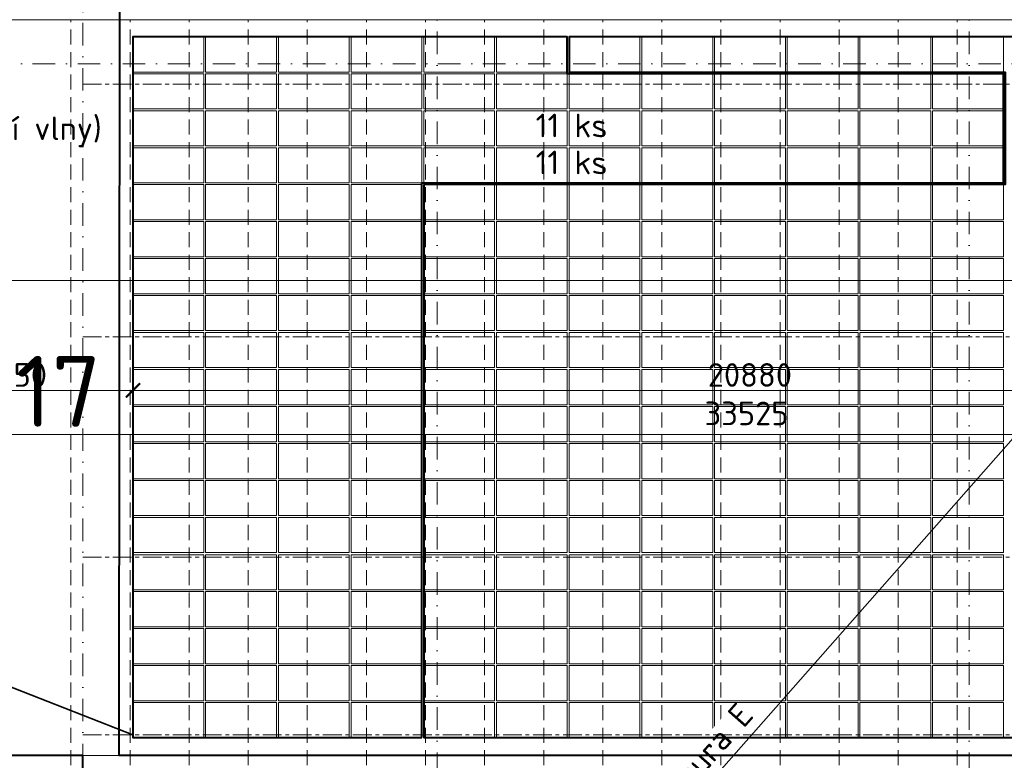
# Model space of a CAD drawing. Header units: millimetres. Extents: x 5450 to 1919026, y -34905 to 130825.
# Tile 105 of 154: x 181270 to 197932, y 41786 to 54315. Entities that reach past the tile are written whole.
import ezdxf
from ezdxf import colors
from ezdxf.entities.mleader import LeaderData, LeaderLine
from ezdxf.math import Vec2, Vec3

# ---------------------------------------------------------------- set-up
doc = ezdxf.new("R2010")
doc.units = ezdxf.units.MM
for name, pattern in [('CENTERX2', [101.6, 63.5, -12.7, 12.7, -12.7]), ('DASHDOT', [25.4, 12.7, -6.35, 0, -6.35]), ('ČÁRKOVANÁ', [19.05, 12.7, -6.35])]:
    doc.linetypes.add(name, pattern=pattern)
doc.layers.get('Defpoints').update_dxf_attribs({"color": 8})
for name, color, linetype, lineweight in [('____OK_NWT', 4, 'Continuous', 9), ('___FVE_návrh var.2', 6, 'Continuous', 5), ('A99_N_kce-pohl', 1, 'Continuous', 9), ('A99_N_koty-200', 5, 'Continuous', 5), ('A99_N_koty-vysk', 160, 'Continuous', 5), ('A99_N_txt-popis-200', 240, 'Continuous', 5), ('A99_N_txt-popis-50', 240, 'Continuous', 9), ('A99_S_osy', 1, 'CENTERX2', 5)]:
    doc.layers.add(name, color=color, linetype=linetype, lineweight=lineweight)
doc.styles.add('A99_kota', font='isocpeur.ttf', dxfattribs={"height": 2})
doc.styles.add('A99_popis', font='isocpeur.ttf')
doc.styles.add('ad_popis 100', font='isocpeur.ttf', dxfattribs={"height": 200})
doc.dimstyles.new('A99_kota_200 new', dxfattribs={"dimscale": 200, "dimtxt": 2, "dimasz": 1.2, "dimexe": 0.5, "dimexo": 1.5, "dimgap": 0.3, "dimtad": 1, "dimdec": 0, "dimzin": 3, "dimdsep": 46, "dimtxsty": 'A99_kota', "dimblk": 'ARCHTICK', "dimcen": 2.5, "dimazin": 2, "dimtfac": 0.75, "dimtdec": 0, "dimtmove": 2, "dimatfit": 0, "dimfxl": 4, "dimfxlon": 1, "dimtolj": 1, "dimtzin": 0, "dimlwd": 5, "dimlwe": 5, "dimarcsym": 0})

# ---------------------------------------------------------------- blocks, each defined once
blk = doc.blocks.new('_ArchTick')
at = {"color": 0, "linetype": 'ByBlock', "const_width": 0.15}
blk.add_lwpolyline([(-0.5, -0.5), (0.5, 0.5)], dxfattribs=at)
blk = doc.blocks.new('*D1695')
at = {"layer": 'A99_N_koty-200', "color": 0, "linetype": 'Continuous', "lineweight": 5, "transparency": 16777216}
for p, q in [((179137, 48045), (179137, 47945)), ((179137, 48045), (183187, 48045)), ((183187, 48045), (183187, 47945))]:
    blk.add_line(p, q, dxfattribs=at)
at = {"layer": 'Defpoints', "color": 0, "linetype": 'Continuous', "lineweight": 18, "transparency": 16777216}
for p in [(179137, 48045), (183187, 48045), (183187, 48045)]:
    blk.add_point(p, dxfattribs=at)
at = {"layer": 'A99_N_koty-200', "color": 0, "linetype": 'Continuous', "lineweight": 5, "transparency": 16777216, "xscale": 240, "yscale": 240, "zscale": 240, "rotation": 180}
blk.add_blockref('_ArchTick', (179137, 48045), dxfattribs=at)
at = {"layer": 'A99_N_koty-200', "color": 0, "linetype": 'Continuous', "lineweight": 5, "transparency": 16777216, "xscale": 240, "yscale": 240, "zscale": 240}
blk.add_blockref('_ArchTick', (183187, 48045), dxfattribs=at)
at = {"layer": 'A99_N_koty-200', "color": 0, "linetype": 'Continuous', "transparency": 16777216, "insert": (181162, 48305), "char_height": 400, "attachment_point": 5, "style": 'A99_kota'}
blk.add_mtext('\\A1;4050', dxfattribs=at)
blk = doc.blocks.new('*D1697')
at = {"layer": 'A99_N_koty-200', "color": 0, "linetype": 'Continuous', "lineweight": 5, "transparency": 16777216}
for p, q in [((183187, 48045), (183187, 48145)), ((183187, 48045), (204067, 48045)), ((204067, 48045), (204067, 47945))]:
    blk.add_line(p, q, dxfattribs=at)
at = {"layer": 'Defpoints', "color": 0, "linetype": 'Continuous', "lineweight": 18, "transparency": 16777216}
for p in [(183187, 48045), (204067, 48045), (204067, 48045)]:
    blk.add_point(p, dxfattribs=at)
at = {"layer": 'A99_N_koty-200', "color": 0, "linetype": 'Continuous', "lineweight": 5, "transparency": 16777216, "xscale": 240, "yscale": 240, "zscale": 240, "rotation": 180}
blk.add_blockref('_ArchTick', (183187, 48045), dxfattribs=at)
at = {"layer": 'A99_N_koty-200', "color": 0, "linetype": 'Continuous', "lineweight": 5, "transparency": 16777216, "xscale": 240, "yscale": 240, "zscale": 240}
blk.add_blockref('_ArchTick', (204067, 48045), dxfattribs=at)
at = {"layer": 'A99_N_koty-200', "color": 0, "linetype": 'Continuous', "transparency": 16777216, "insert": (193627, 48305), "char_height": 400, "attachment_point": 5, "style": 'A99_kota'}
blk.add_mtext('\\A1;20880', dxfattribs=at)
blk = doc.blocks.new('*D1701')
at = {"layer": 'A99_N_koty-200', "color": 0, "linetype": 'Continuous', "lineweight": 5, "transparency": 16777216}
for p, q in [((67137, 49905), (67137, 50005)), ((67137, 49905), (206137, 49905)), ((206137, 49905), (206137, 49805))]:
    blk.add_line(p, q, dxfattribs=at)
at = {"layer": 'Defpoints', "color": 0, "linetype": 'Continuous', "lineweight": 18, "transparency": 16777216}
for p in [(206137, 49915), (206137, 49905), (67137, 49790)]:
    blk.add_point(p, dxfattribs=at)
at = {"layer": 'A99_N_koty-200', "color": 0, "linetype": 'Continuous', "lineweight": 5, "transparency": 16777216, "xscale": 240, "yscale": 240, "zscale": 240, "rotation": 180}
blk.add_blockref('_ArchTick', (67137, 49905), dxfattribs=at)
at = {"layer": 'A99_N_koty-200', "color": 0, "linetype": 'Continuous', "lineweight": 5, "transparency": 16777216, "xscale": 240, "yscale": 240, "zscale": 240}
blk.add_blockref('_ArchTick', (206137, 49905), dxfattribs=at)
at = {"layer": 'A99_N_koty-200', "color": 0, "linetype": 'Continuous', "transparency": 16777216, "insert": (128137, 50340), "char_height": 400, "attachment_point": 5, "style": 'A99_kota'}
blk.add_mtext('\\A1;139 panelů po 1000mm', dxfattribs=at)
blk = doc.blocks.new('*D1715')
at = {"layer": 'A99_N_koty-200', "color": 0, "linetype": 'Continuous', "lineweight": 5, "transparency": 16777216}
for p, q in [((173137, 47298), (173137, 47398)), ((173137, 47298), (206662, 47298)), ((206662, 47298), (206662, 47198))]:
    blk.add_line(p, q, dxfattribs=at)
at = {"layer": 'Defpoints', "color": 0, "linetype": 'Continuous', "lineweight": 18, "transparency": 16777216}
for p in [(173137, 47298), (206662, 47298), (206662, 47298)]:
    blk.add_point(p, dxfattribs=at)
at = {"layer": 'A99_N_koty-200', "color": 0, "linetype": 'Continuous', "lineweight": 5, "transparency": 16777216, "xscale": 240, "yscale": 240, "zscale": 240, "rotation": 180}
blk.add_blockref('_ArchTick', (173137, 47298), dxfattribs=at)
at = {"layer": 'A99_N_koty-200', "color": 0, "linetype": 'Continuous', "lineweight": 5, "transparency": 16777216, "xscale": 240, "yscale": 240, "zscale": 240}
blk.add_blockref('_ArchTick', (206662, 47298), dxfattribs=at)
at = {"layer": 'A99_N_koty-200', "color": 0, "linetype": 'Continuous', "transparency": 16777216, "insert": (193570, 47655), "char_height": 400, "attachment_point": 5, "style": 'A99_kota'}
blk.add_mtext('\\A1;33525', dxfattribs=at)

msp = doc.modelspace()

# ---------------------------------------------------------------- linework, layer by layer
at = {"layer": '____OK_NWT', "color": 7, "linetype": 'Continuous', "lineweight": 35, "ltscale": 0.5}
msp.add_line((183187.3, 42220), (170137.3, 47297.5), dxfattribs=at)
at = {"layer": '____OK_NWT', "color": 31, "linetype": 'Continuous', "lineweight": 40, "ltscale": 0.5, "true_color": 0xfecc66}
msp.add_lwpolyline([(183137.3, 41520), (182337.3, 41520), (182337.3, 41870), (169449.8, 41870), (169449.8, 54580), (169017.9, 54580), (169017.9, 54730)], dxfattribs=at)
at = {"layer": '___FVE_návrh var.2', "color": 5, "lineweight": 5, "ltscale": 2}
for points in [[(184387.3, 54025), (184387.3, 53430), (183187.3, 53430), (183187.3, 54025)], [(185617.3, 54025), (185617.3, 53430), (184417.3, 53430), (184417.3, 54025)], [(186847.3, 54025), (186847.3, 53430), (185647.3, 53430), (185647.3, 54025)], [(188077.3, 54025), (188077.3, 53430), (186877.3, 53430), (186877.3, 54025)], [(184387.3, 53400), (184387.3, 52805), (183187.3, 52805), (183187.3, 53400)], [(185617.3, 53400), (185617.3, 52805), (184417.3, 52805), (184417.3, 53400)], [(186847.3, 53400), (186847.3, 52805), (185647.3, 52805), (185647.3, 53400)], [(188077.3, 53400), (188077.3, 52805), (186877.3, 52805), (186877.3, 53400)], [(184387.3, 52775), (184387.3, 52180), (183187.3, 52180), (183187.3, 52775)], [(184387.3, 52150), (184387.3, 51555), (183187.3, 51555), (183187.3, 52150)], [(185617.3, 48395), (185617.3, 47800), (184417.3, 47800), (184417.3, 48395)], [(188077.3, 48395), (188077.3, 47800), (186877.3, 47800), (186877.3, 48395)], [(189337.3, 48395), (189337.3, 47800), (190537.3, 47800), (190537.3, 48395)], [(191797.3, 48395), (191797.3, 47800), (192997.3, 47800), (192997.3, 48395)], [(194257.3, 48395), (194257.3, 47800), (195457.3, 47800), (195457.3, 48395)], [(197917.3, 48395), (197917.3, 47800), (196717.3, 47800), (196717.3, 48395)], [(185617.3, 47770), (185617.3, 47175), (184417.3, 47175), (184417.3, 47770)], [(188077.3, 47770), (188077.3, 47175), (186877.3, 47175), (186877.3, 47770)], [(189337.3, 47770), (189337.3, 47175), (190537.3, 47175), (190537.3, 47770)], [(191797.3, 47770), (191797.3, 47175), (192997.3, 47175), (192997.3, 47770)], [(194257.3, 47770), (194257.3, 47175), (195457.3, 47175), (195457.3, 47770)], [(197917.3, 47770), (197917.3, 47175), (196717.3, 47175), (196717.3, 47770)], [(185617.3, 47145), (185617.3, 46550), (184417.3, 46550), (184417.3, 47145)], [(188077.3, 47145), (188077.3, 46550), (186877.3, 46550), (186877.3, 47145)], [(189337.3, 47145), (189337.3, 46550), (190537.3, 46550), (190537.3, 47145)], [(191797.3, 47145), (191797.3, 46550), (192997.3, 46550), (192997.3, 47145)], [(194257.3, 47145), (194257.3, 46550), (195457.3, 46550), (195457.3, 47145)], [(197917.3, 47145), (197917.3, 46550), (196717.3, 46550), (196717.3, 47145)], [(185617.3, 46520), (185617.3, 45925), (184417.3, 45925), (184417.3, 46520)], [(188077.3, 46520), (188077.3, 45925), (186877.3, 45925), (186877.3, 46520)], [(189337.3, 46520), (189337.3, 45925), (190537.3, 45925), (190537.3, 46520)], [(191797.3, 46520), (191797.3, 45925), (192997.3, 45925), (192997.3, 46520)], [(194257.3, 46520), (194257.3, 45925), (195457.3, 45925), (195457.3, 46520)], [(197917.3, 46520), (197917.3, 45925), (196717.3, 45925), (196717.3, 46520)], [(185617.3, 45895), (185617.3, 45300), (184417.3, 45300), (184417.3, 45895)], [(188077.3, 45895), (188077.3, 45300), (186877.3, 45300), (186877.3, 45895)], [(189337.3, 45895), (189337.3, 45300), (190537.3, 45300), (190537.3, 45895)], [(191797.3, 45895), (191797.3, 45300), (192997.3, 45300), (192997.3, 45895)], [(194257.3, 45895), (194257.3, 45300), (195457.3, 45300), (195457.3, 45895)], [(197917.3, 45895), (197917.3, 45300), (196717.3, 45300), (196717.3, 45895)], [(185617.3, 45265), (185617.3, 44670), (184417.3, 44670), (184417.3, 45265)], [(188077.3, 45265), (188077.3, 44670), (186877.3, 44670), (186877.3, 45265)], [(189337.3, 45265), (189337.3, 44670), (190537.3, 44670), (190537.3, 45265)], [(191797.3, 45265), (191797.3, 44670), (192997.3, 44670), (192997.3, 45265)], [(194257.3, 45265), (194257.3, 44670), (195457.3, 44670), (195457.3, 45265)], [(197917.3, 45265), (197917.3, 44670), (196717.3, 44670), (196717.3, 45265)], [(185617.3, 44640), (185617.3, 44045), (184417.3, 44045), (184417.3, 44640)], [(188077.3, 44640), (188077.3, 44045), (186877.3, 44045), (186877.3, 44640)], [(189337.3, 44640), (189337.3, 44045), (190537.3, 44045), (190537.3, 44640)], [(191797.3, 44640), (191797.3, 44045), (192997.3, 44045), (192997.3, 44640)], [(194257.3, 44640), (194257.3, 44045), (195457.3, 44045), (195457.3, 44640)], [(197917.3, 44640), (197917.3, 44045), (196717.3, 44045), (196717.3, 44640)], [(185617.3, 44015), (185617.3, 43420), (184417.3, 43420), (184417.3, 44015)], [(188077.3, 44015), (188077.3, 43420), (186877.3, 43420), (186877.3, 44015)], [(189337.3, 44015), (189337.3, 43420), (190537.3, 43420), (190537.3, 44015)], [(191797.3, 44015), (191797.3, 43420), (192997.3, 43420), (192997.3, 44015)], [(194257.3, 44015), (194257.3, 43420), (195457.3, 43420), (195457.3, 44015)], [(197917.3, 44015), (197917.3, 43420), (196717.3, 43420), (196717.3, 44015)], [(185617.3, 43390), (185617.3, 42795), (184417.3, 42795), (184417.3, 43390)], [(188077.3, 43390), (188077.3, 42795), (186877.3, 42795), (186877.3, 43390)], [(189337.3, 43390), (189337.3, 42795), (190537.3, 42795), (190537.3, 43390)], [(191797.3, 43390), (191797.3, 42795), (192997.3, 42795), (192997.3, 43390)], [(194257.3, 43390), (194257.3, 42795), (195457.3, 42795), (195457.3, 43390)], [(197917.3, 43390), (197917.3, 42795), (196717.3, 42795), (196717.3, 43390)], [(185617.3, 42765), (185617.3, 42170), (184417.3, 42170), (184417.3, 42765)], [(188077.3, 42765), (188077.3, 42170), (186877.3, 42170), (186877.3, 42765)], [(189337.3, 42765), (189337.3, 42170), (190537.3, 42170), (190537.3, 42765)], [(191797.3, 42765), (191797.3, 42170), (192997.3, 42170), (192997.3, 42765)], [(194257.3, 42765), (194257.3, 42170), (195457.3, 42170), (195457.3, 42765)], [(197917.3, 42765), (197917.3, 42170), (196717.3, 42170), (196717.3, 42765)]]:
    msp.add_lwpolyline(points, close=True, dxfattribs=at)
at = {"layer": '___FVE_návrh var.2', "color": 3, "lineweight": 5, "ltscale": 2}
for points in [[(189307.3, 54025), (189307.3, 53430), (188107.3, 53430), (188107.3, 54025)], [(189337.3, 54025), (189337.3, 53430), (190537.3, 53430), (190537.3, 54025)], [(189307.3, 53400), (189307.3, 52805), (188107.3, 52805), (188107.3, 53400)], [(189337.3, 53400), (189337.3, 52805), (190537.3, 52805), (190537.3, 53400)], [(190567.3, 53400), (190567.3, 52805), (191767.3, 52805), (191767.3, 53400)], [(191797.3, 53400), (191797.3, 52805), (192997.3, 52805), (192997.3, 53400)], [(193027.3, 53400), (193027.3, 52805), (194227.3, 52805), (194227.3, 53400)], [(194257.3, 53400), (194257.3, 52805), (195457.3, 52805), (195457.3, 53400)], [(196687.3, 53400), (196687.3, 52805), (195487.3, 52805), (195487.3, 53400)], [(197917.3, 53400), (197917.3, 52805), (196717.3, 52805), (196717.3, 53400)], [(185617.3, 52150), (185617.3, 51555), (184417.3, 51555), (184417.3, 52150)], [(186847.3, 52150), (186847.3, 51555), (185647.3, 51555), (185647.3, 52150)], [(188077.3, 52150), (188077.3, 51555), (186877.3, 51555), (186877.3, 52150)], [(189307.3, 52150), (189307.3, 51555), (188107.3, 51555), (188107.3, 52150)], [(189337.3, 52150), (189337.3, 51555), (190537.3, 51555), (190537.3, 52150)], [(190567.3, 52150), (190567.3, 51555), (191767.3, 51555), (191767.3, 52150)], [(191797.3, 52150), (191797.3, 51555), (192997.3, 51555), (192997.3, 52150)], [(193027.3, 52150), (193027.3, 51555), (194227.3, 51555), (194227.3, 52150)], [(194257.3, 52150), (194257.3, 51555), (195457.3, 51555), (195457.3, 52150)], [(196687.3, 52150), (196687.3, 51555), (195487.3, 51555), (195487.3, 52150)], [(197917.3, 52150), (197917.3, 51555), (196717.3, 51555), (196717.3, 52150)], [(184387.3, 48395), (184387.3, 47800), (183187.3, 47800), (183187.3, 48395)], [(186847.3, 48395), (186847.3, 47800), (185647.3, 47800), (185647.3, 48395)], [(189307.3, 48395), (189307.3, 47800), (188107.3, 47800), (188107.3, 48395)], [(190567.3, 48395), (190567.3, 47800), (191767.3, 47800), (191767.3, 48395)], [(193027.3, 48395), (193027.3, 47800), (194227.3, 47800), (194227.3, 48395)], [(196687.3, 48395), (196687.3, 47800), (195487.3, 47800), (195487.3, 48395)], [(184387.3, 47770), (184387.3, 47175), (183187.3, 47175), (183187.3, 47770)], [(186847.3, 47770), (186847.3, 47175), (185647.3, 47175), (185647.3, 47770)], [(189307.3, 47770), (189307.3, 47175), (188107.3, 47175), (188107.3, 47770)], [(190567.3, 47770), (190567.3, 47175), (191767.3, 47175), (191767.3, 47770)], [(193027.3, 47770), (193027.3, 47175), (194227.3, 47175), (194227.3, 47770)], [(196687.3, 47770), (196687.3, 47175), (195487.3, 47175), (195487.3, 47770)], [(184387.3, 47145), (184387.3, 46550), (183187.3, 46550), (183187.3, 47145)], [(186847.3, 47145), (186847.3, 46550), (185647.3, 46550), (185647.3, 47145)], [(189307.3, 47145), (189307.3, 46550), (188107.3, 46550), (188107.3, 47145)], [(190567.3, 47145), (190567.3, 46550), (191767.3, 46550), (191767.3, 47145)], [(193027.3, 47145), (193027.3, 46550), (194227.3, 46550), (194227.3, 47145)], [(196687.3, 47145), (196687.3, 46550), (195487.3, 46550), (195487.3, 47145)], [(184387.3, 46520), (184387.3, 45925), (183187.3, 45925), (183187.3, 46520)], [(186847.3, 46520), (186847.3, 45925), (185647.3, 45925), (185647.3, 46520)], [(189307.3, 46520), (189307.3, 45925), (188107.3, 45925), (188107.3, 46520)], [(190567.3, 46520), (190567.3, 45925), (191767.3, 45925), (191767.3, 46520)], [(193027.3, 46520), (193027.3, 45925), (194227.3, 45925), (194227.3, 46520)], [(196687.3, 46520), (196687.3, 45925), (195487.3, 45925), (195487.3, 46520)], [(184387.3, 45895), (184387.3, 45300), (183187.3, 45300), (183187.3, 45895)], [(186847.3, 45895), (186847.3, 45300), (185647.3, 45300), (185647.3, 45895)], [(189307.3, 45895), (189307.3, 45300), (188107.3, 45300), (188107.3, 45895)], [(190567.3, 45895), (190567.3, 45300), (191767.3, 45300), (191767.3, 45895)], [(193027.3, 45895), (193027.3, 45300), (194227.3, 45300), (194227.3, 45895)], [(196687.3, 45895), (196687.3, 45300), (195487.3, 45300), (195487.3, 45895)], [(184387.3, 45265), (184387.3, 44670), (183187.3, 44670), (183187.3, 45265)], [(186847.3, 45265), (186847.3, 44670), (185647.3, 44670), (185647.3, 45265)], [(189307.3, 45265), (189307.3, 44670), (188107.3, 44670), (188107.3, 45265)], [(190567.3, 45265), (190567.3, 44670), (191767.3, 44670), (191767.3, 45265)], [(193027.3, 45265), (193027.3, 44670), (194227.3, 44670), (194227.3, 45265)], [(196687.3, 45265), (196687.3, 44670), (195487.3, 44670), (195487.3, 45265)], [(184387.3, 44640), (184387.3, 44045), (183187.3, 44045), (183187.3, 44640)], [(186847.3, 44640), (186847.3, 44045), (185647.3, 44045), (185647.3, 44640)], [(189307.3, 44640), (189307.3, 44045), (188107.3, 44045), (188107.3, 44640)], [(190567.3, 44640), (190567.3, 44045), (191767.3, 44045), (191767.3, 44640)], [(193027.3, 44640), (193027.3, 44045), (194227.3, 44045), (194227.3, 44640)], [(196687.3, 44640), (196687.3, 44045), (195487.3, 44045), (195487.3, 44640)], [(184387.3, 44015), (184387.3, 43420), (183187.3, 43420), (183187.3, 44015)], [(186847.3, 44015), (186847.3, 43420), (185647.3, 43420), (185647.3, 44015)], [(189307.3, 44015), (189307.3, 43420), (188107.3, 43420), (188107.3, 44015)], [(190567.3, 44015), (190567.3, 43420), (191767.3, 43420), (191767.3, 44015)], [(193027.3, 44015), (193027.3, 43420), (194227.3, 43420), (194227.3, 44015)], [(196687.3, 44015), (196687.3, 43420), (195487.3, 43420), (195487.3, 44015)], [(184387.3, 43390), (184387.3, 42795), (183187.3, 42795), (183187.3, 43390)], [(186847.3, 43390), (186847.3, 42795), (185647.3, 42795), (185647.3, 43390)], [(189307.3, 43390), (189307.3, 42795), (188107.3, 42795), (188107.3, 43390)], [(190567.3, 43390), (190567.3, 42795), (191767.3, 42795), (191767.3, 43390)], [(193027.3, 43390), (193027.3, 42795), (194227.3, 42795), (194227.3, 43390)], [(196687.3, 43390), (196687.3, 42795), (195487.3, 42795), (195487.3, 43390)], [(184387.3, 42765), (184387.3, 42170), (183187.3, 42170), (183187.3, 42765)], [(186847.3, 42765), (186847.3, 42170), (185647.3, 42170), (185647.3, 42765)], [(189307.3, 42765), (189307.3, 42170), (188107.3, 42170), (188107.3, 42765)], [(190567.3, 42765), (190567.3, 42170), (191767.3, 42170), (191767.3, 42765)], [(193027.3, 42765), (193027.3, 42170), (194227.3, 42170), (194227.3, 42765)], [(196687.3, 42765), (196687.3, 42170), (195487.3, 42170), (195487.3, 42765)]]:
    msp.add_lwpolyline(points, close=True, dxfattribs=at)
at = {"layer": '___FVE_návrh var.2', "color": 4, "lineweight": 5, "ltscale": 2}
for points in [[(190567.3, 54025), (190567.3, 53430), (191767.3, 53430), (191767.3, 54025)], [(191797.3, 54025), (191797.3, 53430), (192997.3, 53430), (192997.3, 54025)], [(193027.3, 54025), (193027.3, 53430), (194227.3, 53430), (194227.3, 54025)], [(194257.3, 54025), (194257.3, 53430), (195457.3, 53430), (195457.3, 54025)], [(196687.3, 54025), (196687.3, 53430), (195487.3, 53430), (195487.3, 54025)], [(197917.3, 54025), (197917.3, 53430), (196717.3, 53430), (196717.3, 54025)], [(185617.3, 52775), (185617.3, 52180), (184417.3, 52180), (184417.3, 52775)], [(186847.3, 52775), (186847.3, 52180), (185647.3, 52180), (185647.3, 52775)], [(188077.3, 52775), (188077.3, 52180), (186877.3, 52180), (186877.3, 52775)], [(189307.3, 52775), (189307.3, 52180), (188107.3, 52180), (188107.3, 52775)], [(189337.3, 52775), (189337.3, 52180), (190537.3, 52180), (190537.3, 52775)], [(190567.3, 52775), (190567.3, 52180), (191767.3, 52180), (191767.3, 52775)], [(191797.3, 52775), (191797.3, 52180), (192997.3, 52180), (192997.3, 52775)], [(193027.3, 52775), (193027.3, 52180), (194227.3, 52180), (194227.3, 52775)], [(194257.3, 52775), (194257.3, 52180), (195457.3, 52180), (195457.3, 52775)], [(196687.3, 52775), (196687.3, 52180), (195487.3, 52180), (195487.3, 52775)], [(197917.3, 52775), (197917.3, 52180), (196717.3, 52180), (196717.3, 52775)]]:
    msp.add_lwpolyline(points, close=True, dxfattribs=at)
at = {"layer": '___FVE_návrh var.2', "linetype": 'CENTERX2', "lineweight": 15, "ltscale": 5}
for points in [[(182337.3, 53222.5), (206337.3, 53222.5)], [(182337.3, 48952.5), (206337.3, 48952.5)], [(182337.3, 45220), (206337.3, 45220)]]:
    msp.add_lwpolyline(points, dxfattribs=at)
at = {"layer": '___FVE_návrh var.2', "color": 32, "lineweight": 5, "ltscale": 2, "true_color": 0xcd6928}
for points in [[(184387.3, 51525), (184387.3, 50930), (183187.3, 50930), (183187.3, 51525)], [(185617.3, 51525), (185617.3, 50930), (184417.3, 50930), (184417.3, 51525)], [(189307.3, 51525), (189307.3, 50930), (188107.3, 50930), (188107.3, 51525)], [(189337.3, 51525), (189337.3, 50930), (190537.3, 50930), (190537.3, 51525)], [(193027.3, 51525), (193027.3, 50930), (194227.3, 50930), (194227.3, 51525)], [(194257.3, 51525), (194257.3, 50930), (195457.3, 50930), (195457.3, 51525)], [(184387.3, 50900), (184387.3, 50305), (183187.3, 50305), (183187.3, 50900)], [(185617.3, 50900), (185617.3, 50305), (184417.3, 50305), (184417.3, 50900)], [(189307.3, 50900), (189307.3, 50305), (188107.3, 50305), (188107.3, 50900)], [(189337.3, 50900), (189337.3, 50305), (190537.3, 50305), (190537.3, 50900)], [(193027.3, 50900), (193027.3, 50305), (194227.3, 50305), (194227.3, 50900)], [(194257.3, 50900), (194257.3, 50305), (195457.3, 50305), (195457.3, 50900)], [(184387.3, 50275), (184387.3, 49680), (183187.3, 49680), (183187.3, 50275)], [(185617.3, 50275), (185617.3, 49680), (184417.3, 49680), (184417.3, 50275)], [(189307.3, 50275), (189307.3, 49680), (188107.3, 49680), (188107.3, 50275)], [(189337.3, 50275), (189337.3, 49680), (190537.3, 49680), (190537.3, 50275)], [(193027.3, 50275), (193027.3, 49680), (194227.3, 49680), (194227.3, 50275)], [(194257.3, 50275), (194257.3, 49680), (195457.3, 49680), (195457.3, 50275)], [(184387.3, 49650), (184387.3, 49055), (183187.3, 49055), (183187.3, 49650)], [(185617.3, 49650), (185617.3, 49055), (184417.3, 49055), (184417.3, 49650)], [(189307.3, 49650), (189307.3, 49055), (188107.3, 49055), (188107.3, 49650)], [(189337.3, 49650), (189337.3, 49055), (190537.3, 49055), (190537.3, 49650)], [(193027.3, 49650), (193027.3, 49055), (194227.3, 49055), (194227.3, 49650)], [(194257.3, 49650), (194257.3, 49055), (195457.3, 49055), (195457.3, 49650)], [(184387.3, 49025), (184387.3, 48430), (183187.3, 48430), (183187.3, 49025)], [(185617.3, 49025), (185617.3, 48430), (184417.3, 48430), (184417.3, 49025)], [(189307.3, 49025), (189307.3, 48430), (188107.3, 48430), (188107.3, 49025)], [(189337.3, 49025), (189337.3, 48430), (190537.3, 48430), (190537.3, 49025)], [(193027.3, 49025), (193027.3, 48430), (194227.3, 48430), (194227.3, 49025)], [(194257.3, 49025), (194257.3, 48430), (195457.3, 48430), (195457.3, 49025)]]:
    msp.add_lwpolyline(points, close=True, dxfattribs=at)
at = {"layer": '___FVE_návrh var.2', "color": 1, "lineweight": 5, "ltscale": 2}
for points in [[(186847.3, 51525), (186847.3, 50930), (185647.3, 50930), (185647.3, 51525)], [(188077.3, 51525), (188077.3, 50930), (186877.3, 50930), (186877.3, 51525)], [(190567.3, 51525), (190567.3, 50930), (191767.3, 50930), (191767.3, 51525)], [(191797.3, 51525), (191797.3, 50930), (192997.3, 50930), (192997.3, 51525)], [(196687.3, 51525), (196687.3, 50930), (195487.3, 50930), (195487.3, 51525)], [(197917.3, 51525), (197917.3, 50930), (196717.3, 50930), (196717.3, 51525)], [(186847.3, 50900), (186847.3, 50305), (185647.3, 50305), (185647.3, 50900)], [(188077.3, 50900), (188077.3, 50305), (186877.3, 50305), (186877.3, 50900)], [(190567.3, 50900), (190567.3, 50305), (191767.3, 50305), (191767.3, 50900)], [(191797.3, 50900), (191797.3, 50305), (192997.3, 50305), (192997.3, 50900)], [(196687.3, 50900), (196687.3, 50305), (195487.3, 50305), (195487.3, 50900)], [(197917.3, 50900), (197917.3, 50305), (196717.3, 50305), (196717.3, 50900)], [(186847.3, 50275), (186847.3, 49680), (185647.3, 49680), (185647.3, 50275)], [(188077.3, 50275), (188077.3, 49680), (186877.3, 49680), (186877.3, 50275)], [(190567.3, 50275), (190567.3, 49680), (191767.3, 49680), (191767.3, 50275)], [(191797.3, 50275), (191797.3, 49680), (192997.3, 49680), (192997.3, 50275)], [(196687.3, 50275), (196687.3, 49680), (195487.3, 49680), (195487.3, 50275)], [(197917.3, 50275), (197917.3, 49680), (196717.3, 49680), (196717.3, 50275)], [(186847.3, 49650), (186847.3, 49055), (185647.3, 49055), (185647.3, 49650)], [(188077.3, 49650), (188077.3, 49055), (186877.3, 49055), (186877.3, 49650)], [(190567.3, 49650), (190567.3, 49055), (191767.3, 49055), (191767.3, 49650)], [(191797.3, 49650), (191797.3, 49055), (192997.3, 49055), (192997.3, 49650)], [(196687.3, 49650), (196687.3, 49055), (195487.3, 49055), (195487.3, 49650)], [(197917.3, 49650), (197917.3, 49055), (196717.3, 49055), (196717.3, 49650)], [(186847.3, 49025), (186847.3, 48430), (185647.3, 48430), (185647.3, 49025)], [(188077.3, 49025), (188077.3, 48430), (186877.3, 48430), (186877.3, 49025)], [(190567.3, 49025), (190567.3, 48430), (191767.3, 48430), (191767.3, 49025)], [(191797.3, 49025), (191797.3, 48430), (192997.3, 48430), (192997.3, 49025)], [(196687.3, 49025), (196687.3, 48430), (195487.3, 48430), (195487.3, 49025)], [(197917.3, 49025), (197917.3, 48430), (196717.3, 48430), (196717.3, 49025)]]:
    msp.add_lwpolyline(points, close=True, dxfattribs=at)
at = {"layer": 'A99_N_kce-pohl', "color": 1, "linetype": 'Continuous', "lineweight": 9, "ltscale": 25}
msp.add_lwpolyline([(206139.8, 54315), (206139.8, 54580), (75137.3, 54580), (75137.3, 54315)], close=True, dxfattribs=at)
at = {"layer": 'A99_N_kce-pohl', "color": 254, "linetype": 'ČÁRKOVANÁ', "lineweight": 5, "ltscale": 20, "true_color": 0xffd9cc}
for points in [[(182137.3, 29130), (182137.3, 29130), (182137.3, 54315)], [(183137.3, 29130), (183137.3, 29130), (183137.3, 54315)], [(184137.3, 29130), (184137.3, 29130), (184137.3, 54315)], [(185137.3, 29130), (185137.3, 29130), (185137.3, 54315)], [(186137.3, 29130), (186137.3, 29130), (186137.3, 54315)], [(187137.3, 29130), (187137.3, 29130), (187137.3, 54315)], [(188137.3, 29130), (188137.3, 29130), (188137.3, 54315)], [(189137.3, 29130), (189137.3, 29130), (189137.3, 54315)], [(190137.3, 29130), (190137.3, 29130), (190137.3, 54315)], [(191137.3, 29130), (191137.3, 29130), (191137.3, 54315)], [(192137.3, 29130), (192137.3, 29130), (192137.3, 54315)], [(193137.3, 29130), (193137.3, 29130), (193137.3, 54315)], [(194137.3, 29130), (194137.3, 29130), (194137.3, 54315)], [(195137.3, 29130), (195137.3, 29130), (195137.3, 54315)], [(196137.3, 29130), (196137.3, 29130), (196137.3, 54315)], [(197137.3, 29130), (197137.3, 29130), (197137.3, 54315)]]:
    msp.add_lwpolyline(points, dxfattribs=at)
at = {"layer": 'A99_N_kce-pohl', "color": 1, "linetype": 'Continuous', "lineweight": 9, "ltscale": 25}
msp.add_lwpolyline([(206662.8, 41870), (67137.3, 41870)], dxfattribs=at)
at = {"layer": 'A99_S_osy', "linetype": 'DASHDOT', "lineweight": 5, "ltscale": 30}
for points in [[(182337.3, 130470), (182337.3, 27060)], [(188337.3, 27060), (188337.3, 59385)], [(197337.3, 27060), (197337.3, 59385)], [(220737.3, 53570), (65127.3, 53570)]]:
    msp.add_lwpolyline(points, dxfattribs=at)

# ---------------------------------------------------------------- texts
at = {"layer": 'A99_N_koty-vysk', "color": 4, "insert": (190001.3, 52725.4), "char_height": 400, "attachment_point": 1, "style": 'ad_popis 100'}
msp.add_mtext_dynamic_manual_height_columns('11 ks', width=1234.294, gutter_width=2000, heights=[769.4], dxfattribs=at)
at = {"layer": 'A99_N_koty-vysk', "color": 3, "insert": (190001.3, 52100.4), "char_height": 400, "attachment_point": 1, "style": 'ad_popis 100'}
msp.add_mtext_dynamic_manual_height_columns('11 ks', width=1234.294, gutter_width=2000, heights=[769.4], dxfattribs=at)
at = {"layer": 'A99_N_txt-popis-200', "color": 7, "lineweight": 9, "ltscale": 5, "style": 'ad_popis 100'}
msp.add_text('7 Siemens PVM17 ', height=1200, dxfattribs=at).set_placement((169711.4, 47427.4))

# ---------------------------------------------------------------- dimensions: what is measured, and where the dimension line sits
at = {"layer": 'A99_N_koty-200', "linetype": 'Continuous'}
dim = msp.add_linear_dim(base=(206137.3, 49905), p1=(67137.3, 49790), p2=(206137.3, 49915), text='139 panelů po 1000mm', dimstyle='A99_kota_200 new', override={"dimscale": 0, "dimtix": 0, "dimtofl": 1, "dimtmove": 2, "dimatfit": 0}, dxfattribs=at)
dim.commit()
dim.dimension.update_dxf_attribs({"geometry": '*D1701', "text_midpoint": (128137.3, 50340), "dimtype": 160})
for base, p1, p2, picture, middle in [((183187.3, 48045), (179137.3, 48045), (183187.3, 48045), '*D1695', (181162.3, 48305)), ((204067.3, 48045), (183187.3, 48045), (204067.3, 48045), '*D1697', (193627.3, 48305))]:
    dim = msp.add_linear_dim(base=base, p1=p1, p2=p2, dimstyle='A99_kota_200 new', override={"dimscale": 0, "dimtix": 0, "dimtofl": 1, "dimtmove": 2, "dimatfit": 0}, dxfattribs=at)
    dim.commit()
    dim.dimension.update_dxf_attribs({"geometry": picture, "text_midpoint": middle})
dim = msp.add_linear_dim(base=(206662.3, 47297.5), p1=(173137.3, 47297.5), p2=(206662.3, 47297.5), dimstyle='A99_kota_200 new', override={"dimscale": 0, "dimtix": 0, "dimtofl": 1, "dimtmove": 2, "dimatfit": 0}, dxfattribs=at)
dim.commit()
dim.dimension.update_dxf_attribs({"geometry": '*D1715', "text_midpoint": (193569.8, 47655), "dimtype": 160})

# ---------------------------------------------------------------- leaders
at = {"layer": 'A99_N_txt-popis-50', "lineweight": 9}
ml = msp.add_multileader_mtext('Standard', dxfattribs=at)
ml.set_content('\\A1;{\\C256;požární pás\\P(panely z minerální vlny)}', color=1, style='A99_popis')
ml.set_leader_properties(color=256, linetype='ByLayer', lineweight=-1)
ml.build(insert=Vec2(0, 0))
ml.multileader.update_dxf_attribs({"dogleg_length": 200, "arrow_head_size": 300, "scale": 200})
ctx = ml.context
ctx.base_point, ctx.scale, ctx.char_height, ctx.arrow_head_size, ctx.landing_gap_size, ctx.plane_origin = Vec3(126367.3, 53084.2), 200, 400, 300, 1000, Vec3(125667.3, 44989.2)
notes = []
notes.append((ctx, [(0, (1, 1, 0), (125567.3, 53084.2), (1, 0), 800, [(0, [(123496.5, 53084.2)], 0, [])])]))
ctx.mtext.insert, ctx.mtext.width, ctx.mtext.defined_height, ctx.mtext.flow_direction = Vec3(127367.3, 53344.2), 6001.817, 1247.5, 5
ml = msp.add_multileader_mtext('Standard', dxfattribs=at)
ml.set_content('\\A1;{\\C256;požární pás\\P(panely z minerální vlny)}', color=1, style='A99_popis')
ml.set_leader_properties(color=256, linetype='ByLayer', lineweight=-1)
ml.build(insert=Vec2(0, 0))
ml.multileader.update_dxf_attribs({"dogleg_length": 200, "arrow_head_size": 300, "scale": 200})
ctx = ml.context
ctx.base_point, ctx.scale, ctx.char_height, ctx.arrow_head_size, ctx.landing_gap_size, ctx.plane_origin = Vec3(175567.3, 53084.2), 200, 400, 300, 1000, Vec3(174867.3, 44989.2)
notes.append((ctx, [(0, (1, 1, 0), (174767.3, 53084.2), (1, 0), 800, [(0, [(172696.5, 53084.2)], 0, [])])]))
ctx.mtext.insert, ctx.mtext.width, ctx.mtext.defined_height, ctx.mtext.flow_direction = Vec3(176567.3, 53344.2), 6001.817, 1247.5, 5
ml = msp.add_multileader_mtext('Standard', dxfattribs=at)
ml.set_content('\\A1;{\\fISOCPEUR|b1|i0|c238|p34;\\C256;ocelový nosník}', color=1, style='A99_popis')
ml.set_leader_properties(color=256, linetype='ByLayer', lineweight=-1)
ml.build(insert=Vec2(0, 0))
ml.multileader.update_dxf_attribs({"dogleg_length": 200, "arrow_head_size": 300, "scale": 200})
ctx = ml.context
ctx.base_point, ctx.scale, ctx.char_height, ctx.arrow_head_size, ctx.landing_gap_size, ctx.plane_origin = Vec3(89304.8, 50880), 200, 400, 300, 1000, Vec3(88752.3, 44301.7)
notes.append((ctx, [(0, (1, 1, 0), (88504.8, 50880), (1, 0), 800, [(0, [(88507.3, 48952.5)], 0, [])])]))
ctx.mtext.insert, ctx.mtext.width, ctx.mtext.defined_height, ctx.mtext.flow_direction = Vec3(90304.8, 51138.2), 3664.376, 670, 5
for ctx, leaders in notes:
    for number, flags, end, landing, length, lines in leaders:
        leader = LeaderData()
        leader.index, (leader.has_last_leader_line, leader.has_dogleg_vector, leader.attachment_direction) = number, flags
        leader.last_leader_point, leader.dogleg_vector, leader.dogleg_length = Vec3(end), Vec3(landing), length
        for number, points, colour, breaks in lines:
            line = LeaderLine()
            line.index, line.vertices, line.color, line.breaks = number, Vec3.list(points), colors.encode_raw_color(colour), breaks
            leader.lines.append(line)
        ctx.leaders.append(leader)

# ---------------------------------------------------------------- next in the draw order: texts
at = {"layer": '___FVE_návrh var.2', "color": 4, "linetype": 'Continuous', "lineweight": 5, "ltscale": 2, "insert": (192559.8, 55112.5), "char_height": 400, "attachment_point": 1, "style": 'A99_kota', "bg_fill": 3, "box_fill_scale": 1, "bg_fill_color": 256, "bg_fill_transparency": 0}
msp.add_mtext_dynamic_manual_height_columns('\\A1;323 kusů', width=2229.734, gutter_width=100, heights=[0], dxfattribs=at)
at = {"layer": '___FVE_návrh var.2', "linetype": 'Continuous', "lineweight": 5, "ltscale": 0.5, "insert": (192067.3, 41270), "char_height": 400, "attachment_point": 1, "rotation": 48.61954, "style": 'A99_kota', "bg_fill": 3, "box_fill_scale": 1, "bg_fill_color": 256, "bg_fill_transparency": 0}
msp.add_mtext_dynamic_manual_height_columns('figura E', width=1920.547, gutter_width=2000, heights=[0], dxfattribs=at)

# ---------------------------------------------------------------- next in the draw order: linework, layer by layer
at = {"layer": '____OK_NWT', "color": 31, "linetype": 'Continuous', "lineweight": 40, "ltscale": 0.5, "true_color": 0xfecc66}
msp.add_lwpolyline([(204137.3, 41870), (182952.3, 41870), (182967.3, 54730), (182852.3, 54730)], dxfattribs=at)
at = {"layer": '____OK_NWT', "color": 7, "linetype": 'Continuous', "lineweight": 40, "ltscale": 0.5}
for points in [[(188077.3, 42170), (188077.3, 51555), (197917.3, 51555), (197917.3, 53400), (190537.3, 53400), (190537.3, 54025), (183187.3, 54025), (183187.3, 42170), (188077.3, 42170)], [(188107.3, 51525), (188107.3, 42170), (204067.3, 42170), (204067.3, 54025), (190567.3, 54025), (190567.3, 53430), (197947.3, 53430), (197947.3, 51525), (188107.3, 51525)]]:
    msp.add_lwpolyline(points, dxfattribs=at)
at = {"layer": '___FVE_návrh var.2', "linetype": 'Continuous', "lineweight": 5, "ltscale": 0.5}
msp.add_lwpolyline([(183187.3, 30335), (204067.3, 54025)], dxfattribs=at)
at = {"layer": '___FVE_návrh var.2', "linetype": 'CENTERX2', "lineweight": 15, "ltscale": 5}
msp.add_lwpolyline([(182337.3, 42220), (206337.3, 42220)], dxfattribs=at)

# ---------------------------------------------------------------- next in the draw order: leaders
at = {"layer": 'A99_N_txt-popis-50', "lineweight": 9}
ml = msp.add_multileader_mtext('Standard', dxfattribs=at)
ml.set_content('\\A1;{\\C256;odvodňovací žlab se nemění,\\Pna stavbě se provede kontrola}', color=1, style='A99_popis')
ml.set_leader_properties(color=256, linetype='ByLayer', lineweight=-1)
ml.build(insert=Vec2(0, 0))
ml.multileader.update_dxf_attribs({"dogleg_length": 200, "arrow_head_size": 300, "scale": 200})
ctx = ml.context
ctx.base_point, ctx.scale, ctx.char_height, ctx.arrow_head_size, ctx.landing_gap_size, ctx.plane_origin = Vec3(100389.8, 53085), 200, 400, 300, 1000, Vec3(99837.3, 45659.2)
notes = []
notes.append((ctx, [(0, (1, 1, 0), (99589.8, 53085), (1, 0), 800, [(0, [(99592.3, 54580)], 0, [])])]))
ctx.mtext.insert, ctx.mtext.width, ctx.mtext.defined_height, ctx.mtext.flow_direction = Vec3(101389.8, 53345), 7914.793, 1247.5, 5
ml = msp.add_multileader_mtext('Standard', dxfattribs=at)
ml.set_content('\\A1;{\\C256;odvodňovací žlab se nemění,\\Pna stavbě se provede kontrola}', color=1, style='A99_popis')
ml.set_leader_properties(color=256, linetype='ByLayer', lineweight=-1)
ml.build(insert=Vec2(0, 0))
ml.multileader.update_dxf_attribs({"dogleg_length": 200, "arrow_head_size": 300, "scale": 200})
ctx = ml.context
ctx.base_point, ctx.scale, ctx.char_height, ctx.arrow_head_size, ctx.landing_gap_size, ctx.plane_origin = Vec3(149394.8, 53085), 200, 400, 300, 1000, Vec3(148842.3, 45659.2)
notes.append((ctx, [(0, (1, 1, 0), (148594.8, 53085), (1, 0), 800, [(0, [(148597.3, 54580)], 0, [])])]))
ctx.mtext.insert, ctx.mtext.width, ctx.mtext.defined_height, ctx.mtext.flow_direction = Vec3(150394.8, 53345), 7914.793, 1247.5, 5
for ctx, leaders in notes:
    for number, flags, end, landing, length, lines in leaders:
        leader = LeaderData()
        leader.index, (leader.has_last_leader_line, leader.has_dogleg_vector, leader.attachment_direction) = number, flags
        leader.last_leader_point, leader.dogleg_vector, leader.dogleg_length = Vec3(end), Vec3(landing), length
        for number, points, colour, breaks in lines:
            line = LeaderLine()
            line.index, line.vertices, line.color, line.breaks = number, Vec3.list(points), colors.encode_raw_color(colour), breaks
            leader.lines.append(line)
        ctx.leaders.append(leader)

doc.saveas('drawing.dxf')
